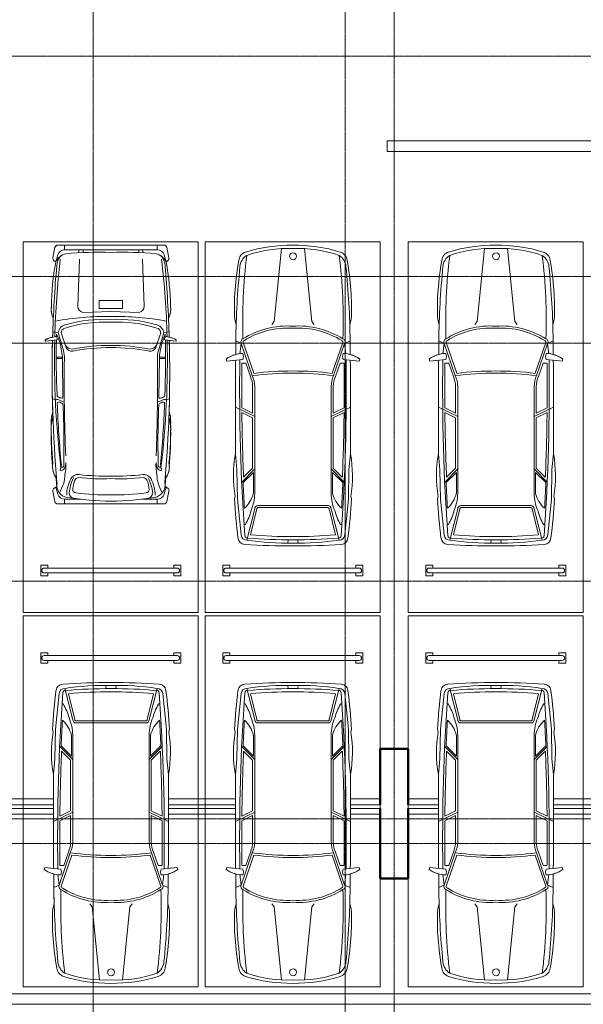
# Model space of a CAD drawing. Header units: millimetres. Extents: x 5617 to 109621, y 7718 to 117786.
# Tile 33 of 52: x 91119 to 99170, y 57250 to 71323. Entities that reach past the tile are written whole.
import ezdxf

# ---------------------------------------------------------------- set-up
doc = ezdxf.new("R2010")
doc.units = ezdxf.units.MM
for name, pattern in [('ADSK_Линия сетки', [25, 20, -2.5, 0, -2.5]), ('Линия сетки', [25, 20, -2.5, 0, -2.5]), ('Осевая', [14, 10, -2, 0, -2])]:
    doc.linetypes.add(name, pattern=pattern)
for name, color, linetype, lineweight in [('Кабельные лотки', 7, 'Continuous', 18), ('Обобщенные модели', 7, 'Continuous', 18), ('Осевая линия', 7, 'Осевая', 18), ('Оси', 7, 'Continuous', 9), ('Парковка', 7, 'Continuous', 18), ('Перекрытия', 7, 'Continuous', 18), ('Стены разрез', 7, 'Continuous', 40), ('Элементы узлов', 7, 'Continuous', 18)]:
    doc.layers.add(name, color=color, linetype=linetype, lineweight=lineweight)

# ---------------------------------------------------------------- blocks, each defined once
blk = doc.blocks.new('CP_ДШ_Hanytex_TopJoint 24C - CP_ДШ_Hanytex_TopJoint 24C-3950257-МКСС_LB02_-11_400__Кабельные конструкции_Лотки_2')
at = {"layer": 'Обобщенные модели', "color": 254, "true_color": 0xcccccc}
for p, q in [((0, -110), (0, 110)), ((432, 110), (0, 110)), ((432, 25), (0, 25)), ((0, 25), (0, -25)), ((3132, 110), (2076, 110)), ((3132, 25), (2076, 25)), ((5200, 110), (4776, 110)), ((5200, 25), (4776, 25)), ((5200, 110), (5200, -110)), ((5200, -25), (5200, 25)), ((0, -25), (432, -25)), ((432, -110), (0, -110)), ((2076, -25), (3132, -25)), ((3132, -110), (2076, -110)), ((4776, -25), (5200, -25)), ((5200, -110), (4776, -110))]:
    blk.add_line(p, q, dxfattribs=at)
blk = doc.blocks.new('CP_ДШ_Hanytex_TopJoint 24C - CP_ДШ_Hanytex_TopJoint 24C-3950258-МКСС_LB02_-11_400__Кабельные конструкции_Лотки_2')
at = {"layer": 'Обобщенные модели', "color": 254, "true_color": 0xcccccc}
for p, q in [((0, -110), (0, 110)), ((432, 110), (0, 110)), ((432, 25), (0, 25)), ((0, 25), (0, -25)), ((3032, 110), (2076, 110)), ((3032, 25), (2076, 25)), ((5632, 110), (4676, 110)), ((5632, 25), (4676, 25)), ((7700, 110), (7276, 110)), ((7700, 25), (7276, 25)), ((7700, 110), (7700, -110)), ((7700, -25), (7700, 25)), ((0, -25), (432, -25)), ((432, -110), (0, -110)), ((2076, -25), (3032, -25)), ((3032, -110), (2076, -110)), ((4676, -25), (5632, -25)), ((5632, -110), (4676, -110)), ((7276, -25), (7700, -25)), ((7700, -110), (7276, -110))]:
    blk.add_line(p, q, dxfattribs=at)
blk = doc.blocks.new('199_Парковочные места 3 класса и МГН - Средний класс-5604846-МКСС_LB02_-11_400__Кабельные конструкции_Лотки_2')
at = {"layer": 'Парковка', "color": 254, "true_color": 0xcccccc}
for p, q in [((0, -5300), (0, 0)), ((0, 0), (2500, 0)), ((2500, 0), (2500, -5300)), ((250, -4625), (250, -4775)), ((250, -4625), (350, -4625)), ((350, -4625), (350, -4665)), ((2150, -4625), (2150, -4665)), ((2150, -4625), (2250, -4625)), ((2250, -4625), (2250, -4775)), ((250, -4775), (350, -4775)), ((300, -4665), (2200, -4665)), ((300, -4735), (2200, -4735)), ((350, -4735), (350, -4775)), ((2150, -4735), (2150, -4775)), ((2150, -4775), (2250, -4775)), ((2500, -5300), (0, -5300))]:
    blk.add_line(p, q, dxfattribs=at)
for centre, start, end in [((300, -4700), 90, 270), ((2200, -4700), 270, 90)]:
    blk.add_arc(centre, 35, start, end, dxfattribs=at)
at = {"layer": 'Элементы узлов', "color": 254, "true_color": 0xcccccc}
for p, q in [((984, -1142), (1090, -99)), ((1524, -1142), (1418, -99)), ((422, -1114), (442, -1185)), ((422, -1114), (442, -1185)), ((2085, -1114), (2065, -1185)), ((2065, -1185), (2085, -1114)), ((953, -1186), (984, -1142)), ((1555, -1186), (1524, -1142)), ((436, -1612), (438, -1418)), ((438, -1418), (436, -1612)), ((515, -1453), (438, -1418)), ((515, -1453), (497, -1605)), ((515, -1453), (673, -1914)), ((543, -1440), (693, -1881)), ((1965, -1440), (1814, -1881)), ((1992, -1453), (1835, -1914)), ((1992, -1453), (2070, -1418)), ((1992, -1453), (2011, -1605)), ((2072, -1612), (2070, -1418)), ((2072, -1612), (2070, -1418)), ((298, -1678), (308, -1707)), ((298, -1678), (308, -1707)), ((308, -1707), (536, -1683)), ((2200, -1707), (1972, -1683)), ((2210, -1678), (2200, -1707)), ((2200, -1707), (2210, -1678)), ((308, -1707), (435, -1693)), ((580, -1736), (525, -1736)), ((580, -1736), (645, -1925)), ((1927, -1736), (1863, -1925)), ((1927, -1736), (1983, -1736)), ((2072, -1693), (2200, -1707)), ((678, -2069), (678, -2449)), ((708, -2069), (708, -3598)), ((1800, -2069), (1800, -3598)), ((1830, -2069), (1830, -2449)), ((708, -2497), (432, -2363)), ((678, -2449), (523, -2374)), ((1800, -2497), (2076, -2363)), ((1830, -2449), (1984, -2374)), ((678, -2516), (524, -2441)), ((678, -2516), (678, -3237)), ((1830, -2516), (1984, -2441)), ((1830, -2516), (1830, -3237)), ((453, -3260), (432, -3033)), ((2054, -3260), (2076, -3033)), ((678, -3237), (549, -3366)), ((1830, -3237), (1959, -3366)), ((463, -3682), (453, -3260)), ((708, -3249), (522, -3435)), ((688, -3297), (542, -3443)), ((688, -3297), (688, -3598)), ((1800, -3249), (1986, -3435)), ((1820, -3297), (1820, -3598)), ((1820, -3297), (1966, -3443)), ((2045, -3682), (2054, -3260)), ((419, -3676), (428, -3642)), ((428, -3642), (419, -3676)), ((2088, -3676), (2079, -3642)), ((2088, -3676), (2079, -3642)), ((512, -4192), (463, -3682)), ((1254, -3771), (754, -3771)), ((1254, -3771), (1754, -3771)), ((1996, -4192), (2045, -3682)), ((708, -3817), (596, -4265)), ((738, -3820), (646, -4189)), ((1254, -3801), (754, -3801)), ((1254, -3801), (1754, -3801)), ((1770, -3820), (1862, -4189)), ((1800, -3817), (1912, -4265)), ((574, -4042), (555, -4042)), ((1933, -4042), (1953, -4042)), ((1188, -4261), (1177, -4307)), ((1320, -4261), (1331, -4307))]:
    blk.add_line(p, q, dxfattribs=at)
blk.add_circle((1256, -208), 49.6, dxfattribs=at)
for centre, radius, start, end in [((1254, -2377), 2329, 90.0001, 106.8716), ((1254, -2377), 2329, 90.0001, 106.8716), ((1178, -1869), 1772, 87.5536, 109.2869), ((1254, -2377), 2329, 73.1284, 89.9999), ((1254, -2377), 2329, 73.1284, 89.9999), ((1329, -1869), 1772, 70.7131, 92.4464), ((3991, -937), 3573, 169.195, 182.843), ((3991, -937), 3573, 169.195, 182.843), ((617, -279), 137, 106.8716, 175.0665), ((617, -279), 137, 106.8716, 175.0665), ((710, -376), 215, 123.1556, 174.2587), ((8358, -1141), 7822, 173.0609, 181.8195), ((1797, -376), 215, 5.7413, 56.8444), ((-5850, -1141), 7822, 358.1805, 6.9391), ((1890, -279), 137, 4.9335, 73.1284), ((1890, -279), 137, 4.9335, 73.1284), ((-1483, -937), 3573, 357.157, 10.805), ((-1483, -937), 3573, 357.157, 10.805), ((12318, -1543), 11881, 174.2587, 179.4003), ((-9810, -1543), 11881, 0.5997, 5.7413), ((12318, -1543), 11881, 178.2769, 179.4003), ((1172, -2380), 1175, 86.0181, 122.5623), ((1172, -2380), 1145, 85.9136, 122.5623), ((1335, -2380), 1175, 57.4377, 93.9819), ((1335, -2380), 1145, 57.2304, 94.0864), ((-9810, -1543), 11881, 0.5997, 1.7231), ((555, -1432), 44.9, 110.1373, 207.9235), ((1953, -1432), 44.9, 332.0765, 69.8627), ((555, -1432), 14.9, 110.1373, 214.6567), ((1953, -1432), 14.9, 325.3433, 79.1758), ((546, -2020), 422, 91.3449, 125.9666), ((546, -2020), 422, 105.0802, 125.9666), ((30000, -2118), 29508, 179.1634, 184.0543), ((444, -1640), 101, 335.1844, 24.8156), ((-27492, -2118), 29508, 355.9457, 0.8366), ((2064, -1640), 101, 155.1844, 204.8156), ((1962, -2020), 422, 54.0334, 88.6551), ((1962, -2020), 422, 54.0334, 74.9198), ((122295, -2694), 121864, 179.52958, 180.15962), ((122295, -2694), 121864, 179.52958, 180.15962), ((30000, -2118), 29478, 179.2582, 180.4979), ((-27492, -2118), 29478, 359.5021, 0.7418), ((-119787, -2694), 121864, 359.84038, 0.47042), ((-119787, -2694), 121864, 359.84038, 0.47042), ((308, -2078), 370, 1.3171, 24.386), ((1254, -6445), 4567, 82.6909, 97.3089), ((308, -2078), 400, 1.2667, 24.1731), ((1254, -6445), 4597, 82.9964, 97.0033), ((2200, -2078), 400, 155.8269, 178.7333), ((2200, -2078), 370, 155.614, 178.6829), ((30000, -2118), 29478, 180.6284, 182.4261), ((-27492, -2118), 29478, 357.5739, 359.3716), ((2198, -3346), 1794, 169.9492, 189.4665), ((2198, -3346), 1794, 169.9492, 189.4665), ((310, -3346), 1794, 350.5335, 10.0508), ((310, -3346), 1794, 350.5335, 10.0508), ((30000, -2118), 29488, 182.5757, 183.2896), ((-27492, -2118), 29488, 356.7104, 357.4243), ((270, -3492), 431, 312.4417, 345.7397), ((104, -3598), 603, 335.9999, 0.0001), ((2403, -3598), 603, 179.9999, 204.0001), ((2238, -3492), 431, 194.2603, 227.5583), ((9206, -3182), 8801, 183.2167, 186.8835), ((9206, -3182), 8801, 183.2167, 186.8835), ((754, -3817), 46.1, 90, 180), ((1754, -3817), 46.1, 0, 90), ((-6698, -3182), 8801, 353.1165, 356.7833), ((-6698, -3182), 8801, 353.1165, 356.7833), ((-103, -3648), 783, 329.8554, 345.5814), ((754, -3817), 16.1, 90, 189.7873), ((1754, -3817), 16.1, 350.2127, 90), ((2611, -3648), 783, 194.4186, 210.1446), ((593, -4184), 81.1, 185.6929, 272.4229), ((600, -4202), 33.8, 184.0543, 277.095), ((1254, 2689), 6905, 264.9489, 275.0511), ((1908, -4202), 33.8, 262.905, 355.9457), ((1915, -4184), 81.1, 267.5771, 354.3071), ((571, -4224), 103, 186.8835, 266.3593), ((571, -4224), 103, 186.8835, 266.3593), ((1250, 6442), 10791, 266.3593, 270.0213), ((1250, 6442), 10791, 266.3593, 270.0213), ((1185, -180), 4128, 261.7908, 270.9499), ((1254, 3792), 8054, 265.3719, 274.6281), ((1322, -180), 4128, 269.0501, 278.2092), ((1258, 6442), 10791, 269.9787, 273.6407), ((1258, 6442), 10791, 269.9787, 273.6407), ((1937, -4224), 103, 273.6407, 353.1165), ((1937, -4224), 103, 273.6407, 353.1165)]:
    blk.add_arc(centre, radius, start, end, dxfattribs=at)
blk = doc.blocks.new('199_Парковочные места 3 класса и МГН - Малый класс-4755746-МКСС_LB02_-11_400__Кабельные конструкции_Лотки_2')
at = {"layer": 'Парковка', "color": 254, "true_color": 0xcccccc}
for p, q in [((0, -5300), (0, 0)), ((0, 0), (2500, 0)), ((2500, 0), (2500, -5300)), ((250, -4625), (250, -4775)), ((250, -4625), (350, -4625)), ((350, -4625), (350, -4665)), ((2150, -4625), (2150, -4665)), ((2150, -4625), (2250, -4625)), ((2250, -4625), (2250, -4775)), ((250, -4775), (350, -4775)), ((300, -4665), (2200, -4665)), ((300, -4735), (2200, -4735)), ((350, -4735), (350, -4775)), ((2150, -4735), (2150, -4775)), ((2150, -4775), (2250, -4775)), ((2500, -5300), (0, -5300))]:
    blk.add_line(p, q, dxfattribs=at)
for centre, start, end in [((300, -4700), 90, 270), ((2200, -4700), 270, 90)]:
    blk.add_arc(centre, 35, start, end, dxfattribs=at)
at = {"layer": 'Элементы узлов', "color": 254, "true_color": 0xcccccc}
for p, q in [((425, -229), (454, -83)), ((454, -83), (425, -229)), ((2010, -48), (495, -48)), ((1253, -48), (496, -48)), ((592, -48), (592, -115)), ((592, -115), (1253, -115)), ((797, -115), (797, -159)), ((857, -156), (857, -115)), ((2010, -48), (1253, -48)), ((1253, -115), (1915, -115)), ((1650, -156), (1650, -115)), ((1710, -115), (1710, -159)), ((1915, -115), (1915, -48)), ((2082, -229), (2053, -83)), ((2082, -229), (2053, -83)), ((466, -289), (443, -274)), ((443, -274), (466, -289)), ((495, -188), (466, -289)), ((803, -249), (780, -923)), ((1704, -249), (1726, -923)), ((2012, -188), (2041, -289)), ((2041, -289), (2064, -274)), ((2041, -289), (2064, -274)), ((1085, -843), (1253, -843)), ((1085, -956), (1085, -843)), ((1253, -843), (1421, -843)), ((1421, -843), (1421, -956)), ((1253, -956), (1085, -956)), ((1421, -956), (1253, -956)), ((1253, -998), (850, -1010)), ((1656, -1010), (1253, -998)), ((313, -1401), (313, -1423)), ((320, -1402), (320, -1423)), ((320, -1423), (480, -1405)), ((423, -1287), (498, -1300)), ((477, -1322), (476, -1362)), ((498, -1300), (575, -1558)), ((612, -1513), (543, -1304)), ((1894, -1513), (1964, -1304)), ((2009, -1300), (1931, -1558)), ((2084, -1287), (2009, -1300)), ((2187, -1423), (2026, -1405)), ((2029, -1322), (2030, -1361)), ((2187, -1401), (2187, -1423)), ((2187, -1423), (2187, -1401)), ((313, -1423), (419, -1411)), ((2088, -1412), (2187, -1423)), ((560, -1651), (472, -1651)), ((560, -1672), (472, -1672)), ((568, -2226), (560, -1672)), ((1939, -2226), (1946, -1672)), ((1946, -1651), (2035, -1651)), ((1946, -1672), (2035, -1672)), ((417, -2240), (460, -2267)), ((2090, -2240), (2047, -2267)), ((497, -2255), (588, -2294)), ((2010, -2255), (1919, -2294)), ((479, -3497), (443, -3523)), ((466, -3507), (443, -3523)), ((495, -3608), (466, -3507)), ((2012, -3608), (2041, -3507)), ((2064, -3523), (2027, -3497)), ((2041, -3507), (2064, -3523)), ((425, -3567), (454, -3713)), ((425, -3567), (454, -3713)), ((2082, -3567), (2053, -3713)), ((2053, -3713), (2082, -3567)), ((1253, -3748), (496, -3748)), ((496, -3748), (2010, -3748)), ((592, -3681), (592, -3748)), ((817, -3681), (592, -3681)), ((2010, -3748), (1253, -3748)), ((1690, -3681), (1915, -3681)), ((1915, -3681), (1915, -3748))]:
    blk.add_line(p, q, dxfattribs=at)
for centre, radius, start, end in [((496, -91), 43.3, 90.0007, 168.6944), ((497, -91), 43.3, 91.6966, 168.693), ((592, -215), 101, 90.0007, 164.126), ((1915, -215), 101, 15.8754, 90.0007), ((2010, -91), 43.3, 11.307, 90.0007), ((2010, -91), 43.3, 11.307, 90.0007), ((467, -238), 43.3, 168.6944, 235.6114), ((467, -238), 43.3, 168.693, 235.6099), ((13211, -1700), 12764, 173.4754, 178.4619), ((658, -378), 212, 103.7494, 155.1332), ((699, -353), 220, 137.3412, 177.6463), ((1096, -5492), 5341, 88.3088, 95.2441), ((1411, -5492), 5341, 84.7574, 91.6926), ((1849, -378), 212, 24.8683, 76.252), ((1808, -353), 220, 2.3551, 42.6602), ((-10704, -1701), 12764, 1.5396, 6.526), ((2039, -238), 43.3, 304.3901, 11.307), ((2039, -238), 43.3, 304.3901, 11.307), ((3902, -951), 3499, 169.0974, 179.6188), ((3902, -951), 3499, 169.096, 179.6174), ((18082, -1872), 17669, 175.0385, 178.3553), ((-15576, -1873), 17669, 1.6461, 4.9629), ((-1395, -951), 3499, 0.3826, 10.904), ((-1395, -951), 3499, 0.3826, 10.904), ((676, -969), 277, 171.383, 205.724), ((676, -969), 277, 171.3815, 207.1439), ((866, -926), 85.3, 178.1237, 259.668), ((1641, -926), 85.3, 280.3335, 1.8777), ((1830, -969), 277, 332.8561, 8.6185), ((1830, -969), 277, 334.2774, 8.6185), ((18082, -1873), 17669, 177.4791, 178.3491), ((1192, -5149), 4081, 89.1352, 100.3335), ((1174, -3235), 2126, 87.8635, 105.1984), ((1315, -5149), 4081, 79.668, 90.8663), ((1333, -3235), 2126, 74.803, 92.138), ((-15576, -1873), 17669, 1.6461, 2.5209), ((640, -1327), 145, 99.3009, 169.3924), ((613, -1304), 70.6, 102.5795, 180.5339), ((1152, -2963), 1815, 86.8047, 107.7761), ((1355, -2963), 1815, 72.2254, 93.1967), ((1867, -1326), 145, 10.6091, 80.7005), ((1893, -1303), 70.6, 359.4675, 77.4219), ((511, -1793), 438, 101.9085, 116.8041), ((517, -1793), 438, 99.3592, 116.8056), ((460, -1385), 28.5, 315.411, 119.3826), ((10682, -1664), 10210, 178.5509, 182.9751), ((-289, -1677), 845, 7.5185, 24.835), ((2796, -1677), 845, 155.1665, 172.483), ((2046, -1385), 28.5, 60.6189, 224.5904), ((-8175, -1664), 10210, 357.0263, 1.4505), ((1989, -1793), 438, 63.1959, 80.6423), ((1989, -1793), 438, 63.1959, 77.1894), ((18082, -1873), 17669, 178.502, 182.0672), ((18082, -1872), 17669, 178.5058, 185.0968), ((13211, -1700), 12764, 178.6883, 186.9123), ((700, -1418), 117, 212.8051, 274.1147), ((695, -1476), 90.4, 203.656, 278.4266), ((1223, -4094), 2611, 89.3415, 101.377), ((1223, -4125), 2611, 89.3415, 101.377), ((1283, -4094), 2611, 78.6245, 90.6599), ((1283, -4125), 2611, 78.6245, 90.6599), ((1807, -1418), 117, 265.8867, 327.1963), ((1812, -1476), 90.4, 261.5749, 336.3454), ((-10704, -1701), 12764, 353.0892, 1.3132), ((-15576, -1873), 17669, 354.9046, 1.4956), ((-15576, -1873), 17669, 357.9328, 1.4956), ((184, -1661), 376, 358.4064, 14.6086), ((255, -1654), 334, 356.4661, 16.6947), ((26486, -2014), 25900, 179.2478, 182.3207), ((-23980, -2015), 25900, 357.6808, 0.7536), ((2251, -1653), 334, 163.3067, 183.5353), ((2322, -1661), 376, 165.3929, 181.595), ((507, -2197), 21.6, 171.5996, 240.7631), ((552, -2148), 87.6, 230.2271, 267.5276), ((553, -2221), 15.6, 252.6582, 342.1742), ((1954, -2221), 15.6, 197.8272, 287.3433), ((1954, -2148), 87.6, 272.4738, 309.7743), ((2000, -2197), 21.6, 299.2383, 8.4018), ((487, -2289), 35.2, 74.3716, 141.5452), ((506, -2311), 19.4, 97.3067, 186.7162), ((16105, -1689), 15632, 182.2869, 185.5063), ((502, -2371), 79.2, 52.7304, 88.9012), ((532, -2341), 37.8, 355.6278, 62.4663), ((-11190, -2888), 11772, 358.5752, 2.6508), ((13697, -2888), 11772, 177.3506, 181.4262), ((1975, -2341), 37.8, 117.5352, 184.3737), ((2005, -2371), 79.2, 91.1003, 127.271), ((-13599, -1690), 15632, 354.4951, 357.7146), ((2001, -2311), 19.4, 353.2852, 82.6948), ((2019, -2289), 35.2, 38.4562, 105.6298), ((945, -2578), 545, 163.7515, 181.2099), ((945, -2672), 545, 162.7118, 181.2085), ((1562, -2672), 545, 358.7915, 17.2882), ((1562, -2578), 545, 358.7915, 16.25), ((5888, -2657), 5488, 179.3018, 185.3845), ((-3381, -2657), 5488, 354.6168, 0.6996), ((5888, -2751), 5488, 179.3004, 184.8727), ((-3381, -2751), 5488, 355.1273, 0.6996), ((681, -3219), 262, 169.5006, 219.0023), ((681, -3219), 262, 179.4789, 215.8546), ((545, -3253), 17.4, 107.9914, 313.3369), ((556, -3205), 19.1, 122.8796, 296.9625), ((538, -3212), 57.2, 289.5317, 347.2219), ((545, -3193), 35.5, 303.9994, 19.3114), ((447, -3159), 161, 336.0615, 0.8497), ((44, -3207), 566, 347.7689, 5.1023), ((2463, -3207), 566, 174.8991, 192.2326), ((2060, -3159), 161, 179.1517, 203.94), ((1969, -3212), 57.2, 192.7795, 250.4697), ((1962, -3193), 35.5, 160.6793, 236.002), ((1950, -3205), 19.1, 243.039, 57.1139), ((1961, -3253), 17.4, 226.6645, 72.0021), ((1826, -3219), 262, 321, 10.499), ((1826, -3219), 262, 324.1454, 0.5211), ((18082, -1967), 17669, 184.5628, 184.969), ((66, -3309), 531, 328.0408, 358.0386), ((1293, -3659), 640, 153.8817, 174.3872), ((782, -3441), 113, 80.7794, 153.7916), ((794, -3431), 59, 92.6959, 159.9342), ((1112, -414), 2975, 263.8141, 272.7227), ((1211, 394), 3746, 263.7019, 270.6507), ((1296, 394), 3746, 269.3508, 276.2996), ((1395, -414), 2975, 267.2788, 276.1873), ((1725, -3441), 113, 26.2099, 99.222), ((1712, -3431), 59, 20.0672, 87.3055), ((1213, -3659), 640, 5.6142, 26.1197), ((2440, -3309), 531, 181.9628, 211.9606), ((-15576, -1967), 17669, 355.031, 355.4372), ((655, -3481), 176, 167.4274, 261.9888), ((1135, -3631), 514, 152.118, 179.1742), ((999, -3534), 288, 154.5482, 179.0957), ((1508, -3534), 288, 0.9058, 25.4532), ((1372, -3631), 514, 0.8272, 27.8835), ((1852, -3480), 176, 278.0126, 12.5715), ((467, -3558), 43.3, 124.3901, 191.307), ((467, -3558), 43.3, 124.3886, 191.3056), ((592, -3581), 101, 195.8754, 270.0007), ((1272, 184), 3892, 260.5065, 269.7231), ((748, -3580), 93.4, 190.0439, 251.0772), ((752, -3545), 43.7, 159.4074, 268.4359), ((1157, -692), 2926, 262.0059, 271.8778), ((1349, -692), 2926, 268.1236, 277.9956), ((1234, 184), 3892, 270.2783, 279.495), ((1755, -3545), 43.7, 271.5655, 20.594), ((1759, -3580), 93.4, 288.9242, 349.9575), ((1915, -3581), 101, 270.0007, 344.126), ((2040, -3558), 43.3, 348.6944, 55.6114), ((2040, -3558), 43.3, 348.6944, 55.6114), ((496, -3705), 43.3, 191.307, 270.0007), ((496, -3705), 43.3, 191.3056, 270.0007), ((2010, -3705), 43.3, 270.0007, 348.6944), ((2010, -3705), 43.3, 270.0007, 348.6944)]:
    blk.add_arc(centre, radius, start, end, dxfattribs=at)
blk = doc.blocks.new('199_Парковочные места 3 класса и МГН - Средний класс-5604842-МКСС_LB02_-11_400__Кабельные конструкции_Лотки_2')
at = {"layer": 'Парковка', "color": 254, "true_color": 0xcccccc}
for p, q in [((2500, 5300), (0, 5300)), ((0, 5300), (0, 0)), ((2500, 0), (2500, 5300)), ((250, 4775), (350, 4775)), ((250, 4625), (250, 4775)), ((300, 4735), (2200, 4735)), ((300, 4665), (2200, 4665)), ((350, 4735), (350, 4775)), ((350, 4625), (350, 4665)), ((2150, 4735), (2150, 4775)), ((2150, 4775), (2250, 4775)), ((2150, 4625), (2150, 4665)), ((2250, 4625), (2250, 4775)), ((250, 4625), (350, 4625)), ((2150, 4625), (2250, 4625)), ((0, 0), (2500, 0))]:
    blk.add_line(p, q, dxfattribs=at)
for centre, start, end in [((300, 4700), 90, 270), ((2200, 4700), 270, 90)]:
    blk.add_arc(centre, 35, start, end, dxfattribs=at)
at = {"layer": 'Элементы узлов', "color": 254, "true_color": 0xcccccc}
for p, q in [((708, 3817), (596, 4265)), ((1188, 4261), (1177, 4307)), ((1320, 4261), (1331, 4307)), ((1800, 3817), (1912, 4265)), ((512, 4192), (463, 3682)), ((738, 3820), (646, 4189)), ((1770, 3820), (1862, 4189)), ((1996, 4192), (2045, 3682)), ((574, 4042), (555, 4042)), ((1933, 4042), (1953, 4042)), ((1254, 3801), (754, 3801)), ((1254, 3801), (1754, 3801)), ((419, 3676), (428, 3642)), ((428, 3642), (419, 3676)), ((463, 3682), (453, 3260)), ((1254, 3771), (754, 3771)), ((1254, 3771), (1754, 3771)), ((2045, 3682), (2054, 3260)), ((2088, 3676), (2079, 3642)), ((2088, 3676), (2079, 3642)), ((688, 3297), (688, 3598)), ((708, 2069), (708, 3598)), ((1800, 2069), (1800, 3598)), ((1820, 3297), (1820, 3598)), ((708, 3249), (522, 3435)), ((688, 3297), (542, 3443)), ((1800, 3249), (1986, 3435)), ((1820, 3297), (1966, 3443)), ((453, 3260), (432, 3033)), ((678, 3237), (549, 3366)), ((1830, 3237), (1959, 3366)), ((2054, 3260), (2076, 3033)), ((678, 2516), (678, 3237)), ((1830, 2516), (1830, 3237)), ((708, 2497), (432, 2363)), ((678, 2449), (523, 2374)), ((678, 2516), (524, 2441)), ((678, 2069), (678, 2449)), ((1800, 2497), (2076, 2363)), ((1830, 2516), (1984, 2441)), ((1830, 2069), (1830, 2449)), ((1830, 2449), (1984, 2374)), ((515, 1453), (673, 1914)), ((543, 1440), (693, 1881)), ((580, 1736), (645, 1925)), ((1965, 1440), (1814, 1881)), ((1992, 1453), (1835, 1914)), ((1927, 1736), (1863, 1925)), ((298, 1678), (308, 1707)), ((298, 1678), (308, 1707)), ((308, 1707), (536, 1683)), ((308, 1707), (435, 1693)), ((580, 1736), (525, 1736)), ((1927, 1736), (1983, 1736)), ((2200, 1707), (1972, 1683)), ((2072, 1693), (2200, 1707)), ((2210, 1678), (2200, 1707)), ((2200, 1707), (2210, 1678)), ((436, 1612), (438, 1418)), ((438, 1418), (436, 1612)), ((515, 1453), (497, 1605)), ((1992, 1453), (2011, 1605)), ((2072, 1612), (2070, 1418)), ((2072, 1612), (2070, 1418)), ((515, 1453), (438, 1418)), ((1992, 1453), (2070, 1418)), ((422, 1114), (442, 1185)), ((422, 1114), (442, 1185)), ((953, 1186), (984, 1142)), ((984, 1142), (1090, 99)), ((1524, 1142), (1418, 99)), ((1555, 1186), (1524, 1142)), ((2085, 1114), (2065, 1185)), ((2065, 1185), (2085, 1114))]:
    blk.add_line(p, q, dxfattribs=at)
blk.add_circle((1256, 208), 49.6, dxfattribs=at)
for centre, radius, start, end in [((9206, 3182), 8801, 173.1165, 176.7833), ((9206, 3182), 8801, 173.1165, 176.7833), ((571, 4224), 103, 93.6407, 173.1165), ((571, 4224), 103, 93.6407, 173.1165), ((593, 4184), 81.1, 87.5771, 174.3071), ((1250, -6442), 10791, 89.9787, 93.6407), ((1250, -6442), 10791, 89.9787, 93.6407), ((600, 4202), 33.8, 82.905, 175.9457), ((1185, 180), 4128, 89.0501, 98.2092), ((1254, -3792), 8054, 85.3719, 94.6281), ((1258, -6442), 10791, 86.3593, 90.0213), ((1258, -6442), 10791, 86.3593, 90.0213), ((1322, 180), 4128, 81.7908, 90.9499), ((1908, 4202), 33.8, 4.0543, 97.095), ((1915, 4184), 81.1, 5.6929, 92.4229), ((1937, 4224), 103, 6.8835, 86.3593), ((1937, 4224), 103, 6.8835, 86.3593), ((-6698, 3182), 8801, 3.2167, 6.8835), ((-6698, 3182), 8801, 3.2167, 6.8835), ((30000, 2118), 29508, 175.9457, 180.8366), ((1254, -2689), 6905, 84.9489, 95.0511), ((-27492, 2118), 29508, 359.1634, 4.0543), ((-103, 3648), 783, 14.4186, 30.1446), ((2611, 3648), 783, 149.8554, 165.5814), ((30000, 2118), 29488, 176.7104, 177.4243), ((270, 3492), 431, 14.2603, 47.5583), ((104, 3598), 603, 359.9999, 24.0001), ((754, 3817), 46.1, 180, 270), ((754, 3817), 16.1, 170.2127, 270), ((1754, 3817), 16.1, 270, 9.7873), ((1754, 3817), 46.1, 270, 360), ((2403, 3598), 603, 155.9999, 180.0001), ((2238, 3492), 431, 132.4417, 165.7397), ((-27492, 2118), 29488, 2.5757, 3.2896), ((2198, 3346), 1794, 170.5335, 190.0508), ((2198, 3346), 1794, 170.5335, 190.0508), ((310, 3346), 1794, 349.9492, 9.4665), ((310, 3346), 1794, 349.9492, 9.4665), ((30000, 2118), 29478, 177.5739, 179.3716), ((-27492, 2118), 29478, 0.6284, 2.4261), ((122295, 2694), 121864, 179.84038, 180.47042), ((122295, 2694), 121864, 179.84038, 180.47042), ((-119787, 2694), 121864, 359.52958, 0.15962), ((-119787, 2694), 121864, 359.52958, 0.15962), ((30000, 2118), 29478, 179.5021, 180.7418), ((-27492, 2118), 29478, 359.2582, 0.4979), ((308, 2078), 370, 335.614, 358.6829), ((308, 2078), 400, 335.8269, 358.7333), ((2200, 2078), 400, 181.2667, 204.1731), ((2200, 2078), 370, 181.3171, 204.386), ((1254, 6445), 4567, 262.6911, 277.3091), ((1254, 6445), 4597, 262.9967, 277.0036), ((546, 2020), 422, 234.0334, 268.6551), ((546, 2020), 422, 234.0334, 254.9198), ((444, 1640), 101, 335.1844, 24.8156), ((2064, 1640), 101, 155.1844, 204.8156), ((1962, 2020), 422, 271.3449, 305.9666), ((1962, 2020), 422, 285.0802, 305.9666), ((12318, 1543), 11881, 180.5997, 185.7413), ((12318, 1543), 11881, 180.5997, 181.7231), ((555, 1432), 44.9, 152.0765, 249.8627), ((555, 1432), 14.9, 145.3433, 249.8627), ((1172, 2380), 1145, 237.4377, 274.0864), ((1335, 2380), 1145, 265.9136, 302.7696), ((1953, 1432), 14.9, 280.8242, 34.6567), ((1953, 1432), 44.9, 290.1373, 27.9235), ((-9810, 1543), 11881, 354.2587, 359.4003), ((-9810, 1543), 11881, 358.2769, 359.4003), ((8358, 1141), 7822, 178.1805, 186.9391), ((1172, 2380), 1175, 237.4377, 273.9819), ((1335, 2380), 1175, 266.0181, 302.5623), ((-5850, 1141), 7822, 353.0609, 1.8195), ((3991, 937), 3573, 177.157, 190.805), ((3991, 937), 3573, 177.157, 190.805), ((-1483, 937), 3573, 349.195, 2.843), ((-1483, 937), 3573, 349.195, 2.843), ((710, 376), 215, 185.7413, 236.8444), ((1797, 376), 215, 303.1556, 354.2587), ((617, 279), 137, 184.9335, 253.1284), ((617, 279), 137, 184.9335, 253.1284), ((1254, 2377), 2329, 253.1284, 269.9999), ((1254, 2377), 2329, 253.1284, 269.9999), ((1178, 1869), 1772, 250.7131, 272.4464), ((1329, 1869), 1772, 267.5536, 289.2869), ((1254, 2377), 2329, 270.0001, 286.8716), ((1254, 2377), 2329, 270.0001, 286.8716), ((1890, 279), 137, 286.8716, 355.0665), ((1890, 279), 137, 286.8716, 355.0665)]:
    blk.add_arc(centre, radius, start, end, dxfattribs=at)
blk = doc.blocks.new('199_Паркинг_Дорожная разметка - Стрелка_Поворот-5482904-МКСС_LB02_-11_400__Кабельные конструкции_Лотки_2')
at = {"layer": 'Парковка', "color": 254, "true_color": 0xcccccc}
for p, q in [((-535, 2500), (-385, 2500)), ((-535, -1200), (-535, 2500)), ((-385, 2500), (-385, -430)), ((-385, -430), (215, -1030)), ((215, -480), (495, -1490)), ((215, -1030), (215, -480)), ((215, -1950), (-535, -1200)), ((495, -1490), (215, -2500)), ((215, -2500), (215, -1950))]:
    blk.add_line(p, q, dxfattribs=at)
blk = doc.blocks.new('135_SLK_GD_AR_rvt-1-МКСС_LB02_-11_400__Кабельные конструкции_Лотки_2')
at = {"layer": 'Перекрытия', "color": 254, "true_color": 0xcccccc}
for p, q in [((119250, 60185), (119250, 60900)), ((119250, 60900), (119650, 60900)), ((119650, 60900), (119650, 60185)), ((119250, 59050), (119250, 59965)), ((119650, 59965), (119650, 59050)), ((119650, 59050), (119250, 59050))]:
    blk.add_line(p, q, dxfattribs=at)
at = {"layer": 'Стены разрез', "color": 254, "true_color": 0xcccccc}
for p, q in [((119250, 60902), (119248, 60902)), ((119248, 60902), (119248, 60100)), ((119652, 60902), (119250, 60902)), ((119250, 60100), (119250, 60900)), ((119250, 60900), (119650, 60900)), ((119650, 60900), (119650, 60100)), ((119652, 60900), (119652, 60902)), ((119652, 60100), (119652, 60900)), ((119248, 60100), (119250, 60100)), ((119650, 60100), (119652, 60100)), ((119250, 60050), (119248, 60050)), ((119248, 60050), (119248, 59048)), ((119250, 59050), (119250, 60050)), ((119650, 60050), (119650, 59050)), ((119652, 60050), (119650, 60050)), ((119652, 59048), (119652, 60050)), ((119248, 59048), (119250, 59048)), ((119650, 59050), (119250, 59050)), ((119250, 59048), (119650, 59048)), ((119650, 59048), (119652, 59048))]:
    blk.add_line(p, q, dxfattribs=at)
at = {"layer": 'Обобщенные модели', "color": 254, "lineweight": 18, "true_color": 0xcccccc}
for name, p in [('CP_ДШ_Hanytex_TopJoint 24C - CP_ДШ_Hanytex_TopJoint 24C-3950258-МКСС_LB02_-11_400__Кабельные конструкции_Лотки_2', (111550, 60075)), ('CP_ДШ_Hanytex_TopJoint 24C - CP_ДШ_Hanytex_TopJoint 24C-3950257-МКСС_LB02_-11_400__Кабельные конструкции_Лотки_2', (119650, 60075))]:
    blk.add_blockref(name, p, dxfattribs=at)
at = {"layer": 'Парковка', "color": 254, "lineweight": 18, "true_color": 0xcccccc, "rotation": 89.9999999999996}
blk.add_blockref('199_Паркинг_Дорожная разметка - Стрелка_Поворот-5482904-МКСС_LB02_-11_400__Кабельные конструкции_Лотки_2', (121849, 69974), dxfattribs=at)
at = {"layer": 'Парковка', "color": 254, "lineweight": 18, "true_color": 0xcccccc}
for name, p in [('199_Парковочные места 3 класса и МГН - Малый класс-4755746-МКСС_LB02_-11_400__Кабельные конструкции_Лотки_2', (114150, 68150)), ('199_Парковочные места 3 класса и МГН - Средний класс-5604846-МКСС_LB02_-11_400__Кабельные конструкции_Лотки_2', (116750, 68150)), ('199_Парковочные места 3 класса и МГН - Средний класс-5604846-МКСС_LB02_-11_400__Кабельные конструкции_Лотки_2', (119650, 68150)), ('199_Парковочные места 3 класса и МГН - Средний класс-5604842-МКСС_LB02_-11_400__Кабельные конструкции_Лотки_2', (114150, 57500)), ('199_Парковочные места 3 класса и МГН - Средний класс-5604842-МКСС_LB02_-11_400__Кабельные конструкции_Лотки_2', (116750, 57500)), ('199_Парковочные места 3 класса и МГН - Средний класс-5604842-МКСС_LB02_-11_400__Кабельные конструкции_Лотки_2', (119650, 57500))]:
    blk.add_blockref(name, p, dxfattribs=at)

msp = doc.modelspace()

# ---------------------------------------------------------------- linework, layer by layer
at = {"layer": 'Кабельные лотки', "color": 96, "true_color": 0x008000}
for p, q in [((103668.8, 57400.1), (74319.8, 57400.1)), ((103668.8, 57397.6), (74319.8, 57397.6))]:
    msp.add_line(p, q, dxfattribs=at)
at = {"layer": 'Осевая линия'}
msp.add_line((103668.8, 57250.1), (74319.8, 57250.1), dxfattribs=at)
at = {"layer": 'Оси', "linetype": 'Линия сетки'}
for p, q in [((92168.8, 50872.3), (92168.8, 117785.9)), ((95768.8, 50872.3), (95768.8, 117785.9)), ((96468.8, 50872.3), (96468.8, 117785.9))]:
    msp.add_line(p, q, dxfattribs=at)
at = {"layer": 'Оси', "linetype": 'ADSK_Линия сетки'}
for p, q in [((108481.1, 70800), (28909.8, 70800)), ((108481.1, 67650), (28909.8, 67650)), ((108481.1, 66700), (28909.8, 66700)), ((108481.1, 63300), (28909.8, 63300)), ((108481.1, 59900), (28909.8, 59900)), ((108481.1, 59550), (28909.8, 59550))]:
    msp.add_line(p, q, dxfattribs=at)

# ---------------------------------------------------------------- block references
at = {"lineweight": 5}
msp.add_blockref('135_SLK_GD_AR_rvt-1-МКСС_LB02_-11_400__Кабельные конструкции_Лотки_2', (-22981.2, 0), dxfattribs=at)

doc.saveas('drawing.dxf')
